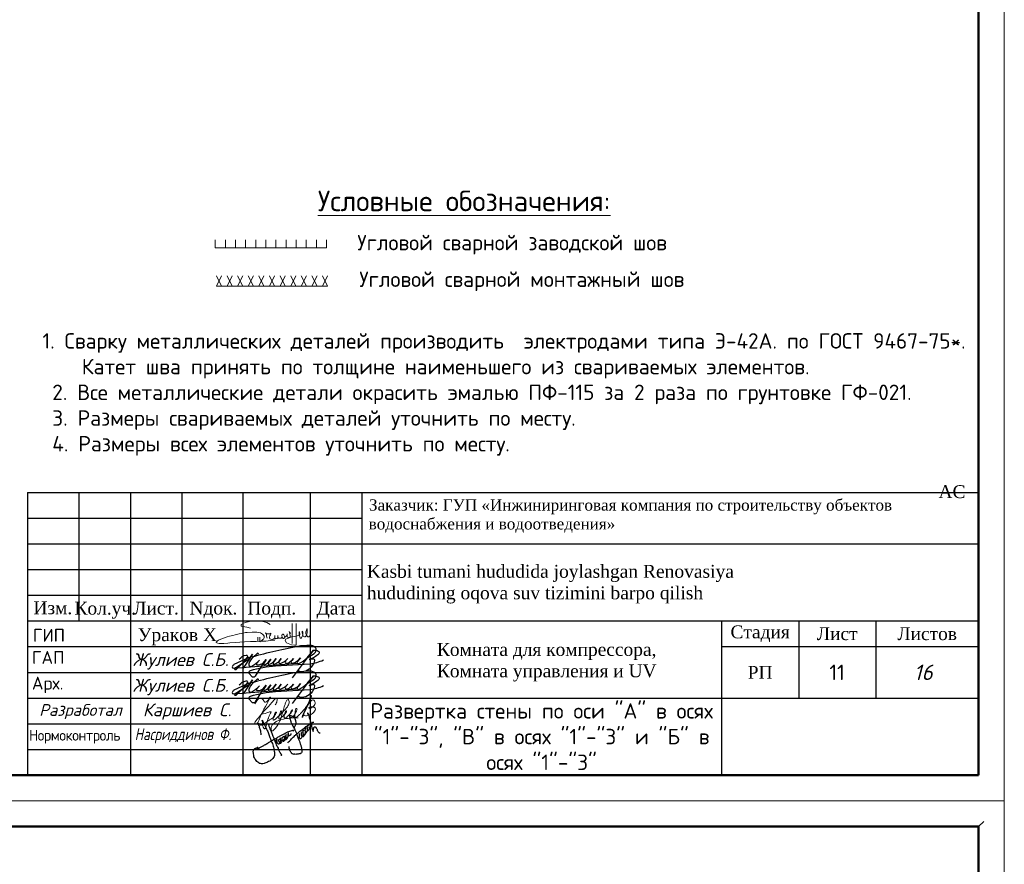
# Model space of a CAD drawing. Header units: millimetres. Extents: x 2842173 to 10151342, y -218675 to 375325.
# Tile 22 of 107: x 2951332 to 2970485, y -71410 to -54977. Entities that reach past the tile are written whole.
import ezdxf
from ezdxf.enums import TextEntityAlignment as Align

# ---------------------------------------------------------------- set-up
doc = ezdxf.new("R2010")
doc.units = ezdxf.units.MM
for name, color, linetype in [('BC-Form$1$SHEET-TEXT', 7, 'Continuous'), ('GP', 7, 'Continuous'), ('SHTAMP', 7, 'Continuous'), ('АСО-Текст', 155, 'Continuous')]:
    doc.layers.add(name, color=color, linetype=linetype)
doc.layers.add('CS_UNPLOTTED', color=171, linetype='Continuous', plot=False)
doc.layers.add('Графа', color=7, linetype='Continuous', lineweight=30)
doc.layers.add('НАДПИСИ', color=7, linetype='Continuous', lineweight=13)
doc.layers.add('ПОДПИСИ', color=7, linetype='Continuous', lineweight=25, true_color=0xffffff)
doc.styles.add('ISO', font='times.ttf')
doc.styles.add('ISOCPEUR', font='isocpeur.ttf')
doc.styles.add('PDF ISOCPEUR Italic', font='isocpeui.ttf')
doc.styles.add('style2', font='times.ttf', dxfattribs={"height": 350})
doc.styles.add('ГОСТ 250', font='isocpeui.ttf', dxfattribs={"height": 250})
doc.styles.add('ГОСТ 300', font='isocpeui.ttf', dxfattribs={"height": 300})
doc.styles.add('ГОСТ 350', font='isocpeui.ttf', dxfattribs={"height": 350})
doc.styles.add('ГОСТ300', font='isocpeur.ttf')

# ---------------------------------------------------------------- blocks, each defined once
blk = doc.blocks.new('*U20')
at = {"lineweight": 9}
for p, q in [((-20, 292), (400, 292)), ((400, 292), (400, -5)), ((400, -5), (-20, -5))]:
    blk.add_line(p, q, dxfattribs=at)
at = {"lineweight": 50}
for p, q in [((0, 287), (395, 287)), ((395, 287), (395, 0)), ((395, 0), (0, 0))]:
    blk.add_line(p, q, dxfattribs=at)
at = {"layer": 'CS_UNPLOTTED'}
blk.add_line((396, 288), (395, 287), dxfattribs=at)
blk = doc.blocks.new('*U254')
at = {"color": 0, "linetype": 'ByBlock', "lineweight": -2}
for p, q in [((-2063.437470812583, 2.52698209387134e-13), (-2163.437470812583, 100.0000000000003)), ((-2163.437470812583, 2.649446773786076e-13), (-2063.437470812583, 100.0000000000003)), ((-1857.093723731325, 2.274283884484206e-13), (-1957.093723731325, 100.0000000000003)), ((-1957.093723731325, 2.396748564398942e-13), (-1857.093723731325, 100.0000000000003)), ((-1650.749976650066, 2.021585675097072e-13), (-1750.749976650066, 100.0000000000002)), ((-1750.749976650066, 2.144050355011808e-13), (-1650.749976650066, 100.0000000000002)), ((-1444.406229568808, 1.768887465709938e-13), (-1544.406229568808, 100.0000000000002)), ((-1544.406229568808, 1.891352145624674e-13), (-1444.406229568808, 100.0000000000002)), ((-1238.06248248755, 1.516189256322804e-13), (-1338.06248248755, 100.0000000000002)), ((-1338.06248248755, 1.63865393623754e-13), (-1238.06248248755, 100.0000000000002)), ((-1031.718735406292, 1.26349104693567e-13), (-1131.718735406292, 100.0000000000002)), ((-1131.718735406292, 1.385955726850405e-13), (-1031.718735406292, 100.0000000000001)), ((-825.3749883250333, 1.010792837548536e-13), (-925.3749883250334, 100.0000000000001)), ((-925.3749883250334, 1.133257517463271e-13), (-825.3749883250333, 100.0000000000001)), ((-619.031241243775, 7.580946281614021e-14), (-719.0312412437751, 100.0000000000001)), ((-719.0312412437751, 8.805593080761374e-14), (-619.031241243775, 100.0000000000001)), ((-412.6874941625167, 5.05396418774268e-14), (-512.6874941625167, 100.0000000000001)), ((-512.6874941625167, 6.278610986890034e-14), (-412.6874941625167, 100.0000000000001)), ((-206.3437470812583, 2.52698209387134e-14), (-306.3437470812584, 100)), ((-306.3437470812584, 3.751628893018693e-14), (-206.3437470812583, 100)), ((0, 0), (-100, 100)), ((-100, 1.224646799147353e-14), (6.123233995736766e-15, 100))]:
    blk.add_line(p, q, dxfattribs=at)
blk = doc.blocks.new('*U255')
at = {"color": 0, "linetype": 'ByBlock', "lineweight": -2}
for p, q in [((-2163.437470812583, 2.649446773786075e-13), (-2163.437470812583, 80.00000000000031)), ((-1966.761337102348, 2.408587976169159e-13), (-1966.761337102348, 80.00000000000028)), ((-1770.085203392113, 2.167729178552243e-13), (-1770.085203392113, 80.00000000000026)), ((-1573.409069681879, 1.926870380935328e-13), (-1573.409069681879, 80.00000000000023)), ((-1376.732935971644, 1.686011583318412e-13), (-1376.732935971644, 80.0000000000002)), ((-1180.056802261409, 1.445152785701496e-13), (-1180.056802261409, 80.00000000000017)), ((-983.3806685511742, 1.20429398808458e-13), (-983.3806685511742, 80.00000000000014)), ((-786.7045348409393, 9.634351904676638e-14), (-786.7045348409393, 80.00000000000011)), ((-590.0284011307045, 7.225763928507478e-14), (-590.0284011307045, 80.00000000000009)), ((-393.3522674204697, 4.817175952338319e-14), (-393.3522674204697, 80.00000000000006)), ((-196.6761337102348, 2.408587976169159e-14), (-196.6761337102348, 80.00000000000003)), ((0, 0), (4.898587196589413e-15, 80))]:
    blk.add_line(p, q, dxfattribs=at)
blk = doc.blocks.new('подпис')
at = {"layer": 'ПОДПИСИ', "color": 5, "lineweight": 25}
for points in [[(11455381.02076253, 532518.8265893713), (11455520.01904331, 532605.2702562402, 0.1790300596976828), (11455562.38426757, 532677.7809668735, 0.2639526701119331), (11455545.66076253, 532730.5065893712, 0.1902036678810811), (11455439.45901756, 532772.4229382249, 0.04243607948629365), (11455181.10076253, 532752.0665893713, 0.01389890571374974), (11454173.66076253, 532516.8665893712), (11454115.122983, 532492.9723789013), (11453881.62076253, 532379.6665893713, 0.2217818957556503), (11453846.71110048, 532334.3072421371, 0.2704920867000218), (11453871.59758817, 532304.8980453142), (11455179.16571194, 532409.5663401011)], [(11454538.22076253, 532483.5465893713), (11454488.44919385, 532397.7542070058, 0.6452880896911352), (11454509.57958188, 532375.5303088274, 0.1289702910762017), (11454636.22076253, 532493.3465893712), (11454593.66471792, 532430.2462473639), (11454582.42349859, 532413.578232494, 0.6938576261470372), (11454605.04768595, 532386.9903729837, 0.1002803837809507), (11454700.90076253, 532446.3065893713), (11454745.98076253, 532507.0665893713), (11454700.90076253, 532446.3065893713), (11454684.07896387, 532423.6337303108, 0.6318076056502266), (11454708.26387874, 532389.2855289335, 0.1426768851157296), (11454804.78076253, 532452.1865893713), (11454847.90076253, 532505.1065893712), (11454804.78076253, 532452.1865893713, 0.2019410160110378), (11454796.94076253, 532428.6665893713, 0.5360950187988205), (11454830.26112056, 532405.1456650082, 0.09716650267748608), (11454943.94076253, 532461.9865893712), (11454981.18076253, 532503.1465893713), (11454943.94076253, 532461.9865893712, 0.1970871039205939), (11454931.50490046, 532430.8969341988, 0.4881573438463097), (11454969.61588562, 532408.5758270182, 0.09308930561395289), (11455063.50076253, 532465.9065893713), (11455098.78076253, 532503.1465893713), (11455063.50076253, 532465.9065893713, 0.2268041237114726), (11455047.82076253, 532430.6265893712, 0.3554158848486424), (11455072.65359272, 532410.4224256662, 0.1279368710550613), (11455200.70076253, 532467.8665893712), (11455245.78076253, 532516.8665893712), (11455200.70076253, 532467.8665893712, 0.1962325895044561), (11455176.61503475, 532419.8081579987, 0.5294087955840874), (11455206.4873876, 532399.5025652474, 0.06123247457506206), (11455381.02076253, 532518.8265893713), (11455512.34076253, 532675.6265893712), (11455381.02076253, 532518.8265893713), (11455075.26076253, 532109.1865893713)], [(11455512.34076253, 532675.6265893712, -0.1430989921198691), (11455604.46076253, 532656.0265893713, -0.4709364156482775), (11455617.20360619, 532603.8353161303, -0.1267238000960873), (11455422.18076253, 532481.5865893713), (11455496.66076253, 532497.2665893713, -0.5178320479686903), (11455533.44071973, 532462.0553827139, -0.1764750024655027), (11455420.31685878, 532289.3910754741, -0.1730786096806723), (11455270.70117688, 532232.9431715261, -0.1633059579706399), (11455188.27827521, 532260.6010775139)], [(11453991.38076253, 532491.3865893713, -0.1634131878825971), (11454128.58076253, 532575.6665893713, -0.667805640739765), (11454157.77631411, 532540.4816576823, -0.07943418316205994), (11453916.90076253, 532275.7865893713, -0.8665421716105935), (11453897.75835008, 532296.8279901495), (11453922.78076253, 532318.9065893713), (11454157.98076253, 532477.6665893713), (11454199.402983, 532506.6923789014), (11454263.82076253, 532591.3465893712), (11454071.74076253, 532309.1065893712)], [(11454383.13191177, 532593.1715958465, 0.6195339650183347), (11454359.7346624, 532609.2129194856), (11454272.62677659, 532534.0152307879, 0.1142519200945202), (11454185.42076253, 532395.3465893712, 0.2155377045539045), (11454192.20979691, 532352.8259456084, 0.2402728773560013), (11454244.70532085, 532349.124356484, 0.088579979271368), (11454402.98076253, 532469.8265893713), (11454351.11930181, 532410.1073315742), (11454341.92672384, 532399.5219387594, 0.5390945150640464), (11454362.38253118, 532374.4334744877, 0.1119156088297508), (11454481.38076253, 532411.0265893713), (11454538.22076253, 532483.5465893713), (11454481.38076253, 532411.0265893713), (11454316.88571881, 532145.5914051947, -0.3584232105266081), (11454263.82076253, 532124.8665893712), (11454185.42076253, 532207.1865893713, -0.4021260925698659), (11454220.70076253, 532260.1065893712, -0.05884634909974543), (11454732.26076253, 532356.1465893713), (11455437.86076253, 532399.2665893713, 0.09127989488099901), (11455712.26076253, 532475.7065893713)]]:
    blk.add_lwpolyline(points, format="xyb", dxfattribs=at)
blk.add_lwpolyline([(11454115.122983, 532492.9723789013), (11454173.66076253, 532516.8665893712)], dxfattribs=at)
blk = doc.blocks.new('A$C6E532752')
at = {"color": 5, "lineweight": 25}
for points in [[(2742.715320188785, 2429.273912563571), (2708.79121605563, 2488.231917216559), (2682.243141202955, 2516.236865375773), (2685.192927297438, 2488.231917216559), (2725.016603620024, 2429.273912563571), (2736.815747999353, 2401.270351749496), (2758.937579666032, 2329.046553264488), (2784.012325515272, 2236.190158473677), (2801.711042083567, 2186.076478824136), (2816.459972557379, 2124.170365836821), (2835.632018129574, 2047.526485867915), (2868.082793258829, 1947.2991265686), (2878.40548054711, 1889.815869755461), (2884.305052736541, 1839.70219010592), (2893.154411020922, 1773.375995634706), (2934.451416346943, 1684.939682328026), (2949.200346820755, 1649.565157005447), (2956.576376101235, 1618.613487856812), (2962.475948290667, 1587.660431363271), (2966.899063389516, 1625.983065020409), (2966.899063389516, 1656.934734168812), (2971.325306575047, 1687.887790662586), (2987.547566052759, 1767.479778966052), (3018.521884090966, 1820.54156694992), (3030.321028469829, 1830.859252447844), (3087.843421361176, 1813.171989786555), (3105.542137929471, 1777.797464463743), (3118.814611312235, 1748.319155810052), (3152.73871544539, 1695.25736782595), (3166.011188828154, 1642.195579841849), (3207.308194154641, 1584.712323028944), (3241.232298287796, 1543.442968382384), (3278.103060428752, 1531.651922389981), (3307.604049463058, 1534.59864337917)], [(384.9447256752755, 1433.355747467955), (380.4371522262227, 1569.275334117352), (320.9159117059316, 1748.782529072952), (257.8943417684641, 1943.563006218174), (210.2629601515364, 2040.162458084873), (245.4476833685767, 2007.407240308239), (286.797866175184, 1974.50357660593), (353.4136081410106, 1930.885446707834), (398.5925695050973, 1917.876311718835), (436.1139737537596, 1916.346070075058), (474.3986312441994, 1940.834098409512), (484.3553323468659, 1982.15478482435), (467.2665927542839, 2067.42378927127), (447.6659992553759, 2120.062437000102), (426.8423237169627, 2156.786849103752), (466.0403826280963, 2093.131293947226), (506.4646516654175, 2007.440536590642), (555.4630073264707, 1921.751166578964), (602.0120708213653, 1822.594837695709), (711.4200437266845, 1592.3399463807), (748.6536639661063, 1490.507428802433), (825.079086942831, 1290.758868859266), (868.1903827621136, 1186.968807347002), (942.7295692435, 996.3323300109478), (981.9213719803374, 874.9174363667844), (1013.277316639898, 753.5011553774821), (1032.871653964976, 630.1273304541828), (1048.549626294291, 522.4207937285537), (1042.653182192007, 416.0044879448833), (1007.380872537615, 308.2965638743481), (928.9972670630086, 226.0478097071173), (815.3382238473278, 135.966105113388), (703.6404912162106, 81.13267743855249), (535.1148010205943, 12.59228019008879), (401.8614204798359, 0.8414672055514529), (313.6806463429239, 18.46629933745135), (227.4580547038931, 71.34079573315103), (137.3159699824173, 159.4649563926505), (35.41540601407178, 347.4640906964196), (11.90157560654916, 492.3792229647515), (7.982082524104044, 660.7932065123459), (74.6072087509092, 750.8762984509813), (213.738264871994, 813.5426765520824), (217.1603921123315, 816.5337925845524), (215.9310538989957, 774.7538949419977), (182.72953787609, 707.170765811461), (202.4052054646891, 721.9154695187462), (286.0189724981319, 778.440070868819), (362.2535821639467, 822.6769566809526), (423.7330051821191, 853.3969391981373), (562.67950416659, 928.3538075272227), (731.611845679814, 1029.086160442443), (844.8955184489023, 1104.559121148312), (993.6704669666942, 1191.516524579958), (1118.065104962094, 1256.632954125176), (1274.050294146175, 1345.427202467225), (1396.471109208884, 1406.596635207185), (1522.839570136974, 1481.578475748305), (1750.173297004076, 1594.364082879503), (1859.184002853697, 1631.997206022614), (1961.954175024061, 1660.028513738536), (1990.666886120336, 1660.028513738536), (2000.420261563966, 1660.124240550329), (1991.020359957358, 1645.251901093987), (1976.91894350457, 1626.464473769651), (1958.119140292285, 1607.675659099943)], [(794.7804357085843, 1929.900431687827), (766.0395718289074, 1944.260840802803), (746.8800386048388, 1957.823526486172), (731.7119444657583, 1968.993041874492), (756.4613692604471, 1918.732303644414), (777.2162268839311, 1862.088390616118), (824.318961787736, 1731.250649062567), (861.039575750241, 1649.877309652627), (906.7722085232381, 1551.504830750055), (928.4811326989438, 1464.719458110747), (970.625849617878, 1361.34282543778), (998.7223275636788, 1298.80685777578), (1019.154992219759, 1250.309435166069), (1060.086011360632, 1147.851224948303), (1085.626842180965, 1069.99896739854), (1109.891413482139, 993.4244546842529), (1161.07317390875, 879.343067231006), (1222.374295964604, 765.7569619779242), (1251.747033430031, 693.0101343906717), (1282.396030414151, 624.0937666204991), (1324.575156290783, 550.9806799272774), (1376.936205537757, 469.3007372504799), (1387.149409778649, 436.922877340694), (1385.547829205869, 415.3011039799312), (1368.718720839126, 405.6909644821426), (1364.711641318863, 408.8943443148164)], [(1706.752320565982, 1035.527603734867), (1747.010800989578, 1085.469252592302), (1819.194537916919, 1143.732197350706), (1891.378274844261, 1238.063339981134), (1978.830204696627, 1312.974425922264), (2059.344037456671, 1390.658814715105), (2164.841901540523, 1487.764647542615), (2228.695542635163, 1541.866944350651), (2392.679250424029, 1676.708563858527), (2462.088374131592, 1723.874135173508), (2559.259270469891, 1807.107904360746), (2641.158845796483, 1859.822856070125), (2721.67267855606, 1912.537807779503), (2859.249075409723, 2009.382819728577), (2948.427709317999, 2051.158555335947), (2988.836337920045, 2062.297549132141), (2996.09037180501, 2054.603333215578)], [(2046.206071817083, 1804.097365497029), (2069.547857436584, 1871.953801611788), (2101.376143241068, 1944.051351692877), (2114.107457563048, 2003.425559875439), (2114.107457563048, 2056.438790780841), (2099.25530021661, 2124.295226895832), (2073.789543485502, 2221.839460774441), (2014.377786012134, 2300.299375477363), (1903.424538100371, 2359.967700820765), (1855.492860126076, 2375.934655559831), (1800.904612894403, 2377.265119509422), (1790.253476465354, 2367.951871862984), (1791.582913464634, 2336.01796238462), (1799.57204780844, 2288.117098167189), (1807.561182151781, 2236.22345475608), (1818.21231858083, 2190.984905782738), (1846.174288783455, 2131.108478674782), (1864.814559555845, 2060.586952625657), (1890.11139958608, 2014.017939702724), (1957.493522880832, 1857.665534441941), (2008.612721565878, 1770.394591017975), (2053.344366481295, 1685.251834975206), (2112.981346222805, 1540.50873349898), (2153.45253656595, 1434.079941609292), (2221.707396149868, 1250.395450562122), (2279.217276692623, 1118.424248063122), (2326.076020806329, 992.838995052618), (2364.495186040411, 847.3897349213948), (2392.18501266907, 704.7762081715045), (2398.575694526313, 623.8898268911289), (2394.315239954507, 570.6754309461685), (2362.364958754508, 528.1047465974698), (2328.284450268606, 504.6905233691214), (2294.207069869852, 489.7904370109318), (2253.735879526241, 483.4044875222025), (2187.708217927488, 477.0185380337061), (2145.106800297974, 466.3762137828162), (2062.037320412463, 466.3762137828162), (2017.308803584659, 466.3762137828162), (1987.488749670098, 466.3762137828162), (1944.890460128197, 487.6608622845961), (1912.940178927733, 508.9468981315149), (1883.120125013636, 532.3611213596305), (1855.430298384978, 574.933193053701), (1823.480017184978, 638.7899132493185), (1801.789861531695, 681.5048814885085), (1783.011954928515, 738.8327556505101), (1780.881727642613, 757.9906041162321), (1778.751500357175, 800.5612884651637), (1777.106126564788, 847.8877918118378)], [(1431.63023398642, 1173.11633534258), (1448.009471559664, 1156.830122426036), (1470.143815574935, 1132.251916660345), (1479.981649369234, 1124.879564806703), (1492.278159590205, 1119.144280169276), (1505.394228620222, 1118.325746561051), (1513.592944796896, 1124.879564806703), (1520.972102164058, 1130.613462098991), (1537.366406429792, 1144.54101954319), (1550.482475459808, 1156.010201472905), (1574.25593709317, 1180.58701989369), (1593.931604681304, 1206.803680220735), (1602.949879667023, 1225.645214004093), (1607.04767371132, 1238.752850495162), (1609.506350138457, 1252.680407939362), (1617.705066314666, 1282.172590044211), (1622.622419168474, 1317.400056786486), (1625.903782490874, 1344.435250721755), (1633.279811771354, 1391.131899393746), (1630.821135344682, 1422.262536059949), (1630.821135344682, 1442.7439117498), (1617.705066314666, 1418.985626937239), (1610.325908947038, 1398.504251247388), (1600.491203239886, 1381.301172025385), (1602.949879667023, 1340.338420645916), (1617.705066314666, 1316.581523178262), (1634.922057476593, 1296.918681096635), (1651.316361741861, 1291.184783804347), (1665.251989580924, 1290.364862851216), (1717.735034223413, 1369.107795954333), (1718.554593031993, 1380.576977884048), (1720.193710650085, 1402.696808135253), (1731.67066206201, 1431.370456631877), (1740.688937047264, 1451.031911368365), (1743.970300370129, 1470.693366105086), (1744.789859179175, 1490.354820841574), (1738.230260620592, 1507.559287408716), (1729.211985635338, 1509.197741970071), (1727.572868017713, 1503.462457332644), (1719.374151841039, 1486.259378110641), (1712.817681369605, 1470.693366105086), (1704.618965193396, 1444.478093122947), (1704.618965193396, 1428.093547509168), (1716.095916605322, 1412.527535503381), (1732.493348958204, 1404.335262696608), (1746.428976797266, 1399.419899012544), (1762.823281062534, 1396.142989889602), (1784.95762507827, 1398.599978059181), (1798.893252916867, 1408.430705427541), (1821.847155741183, 1416.622978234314), (1834.9632247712, 1425.635171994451), (1857.09756878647, 1434.647365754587), (1868.574520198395, 1444.478093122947), (1877.592795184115, 1455.127354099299), (1880.871030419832, 1470.693366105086), (1880.871030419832, 1480.524093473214), (1877.592795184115, 1493.631729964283), (1875.134118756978, 1503.462457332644)], [(2278.707398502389, 1501.604802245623), (2264.61536631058, 1460.76136254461), (2268.841411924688, 1419.916535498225), (2261.796959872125, 1363.580613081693), (2264.61536631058, 1307.243303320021), (2278.707398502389, 1264.990320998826), (2318.16821672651, 1252.315536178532), (2344.947770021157, 1253.723691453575), (2408.366607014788, 1314.285467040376), (2443.601379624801, 1367.805078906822), (2453.467366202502, 1397.381889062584), (2474.606978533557, 1467.802138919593), (2471.788572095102, 1514.280974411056), (2466.151759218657, 1559.350267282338), (2460.514946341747, 1587.517534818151), (2460.514946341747, 1626.95420658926), (2468.970165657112, 1643.854844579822), (2485.880604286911, 1657.939172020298), (2454.349486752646, 1623.496942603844), (2449.926371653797, 1577.542523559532), (2446.388505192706, 1520.098112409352), (2450.81162029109, 1481.213603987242), (2482.646162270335, 1457.352655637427), (2515.365952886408, 1453.817700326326), (2550.556932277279, 1457.118194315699), (2569.422425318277, 1493.16280732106), (2573.864308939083, 1512.016827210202), (2589.401517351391, 1561.370241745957), (2589.723710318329, 1562.176289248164)], [(2396.720738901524, 1571.303632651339), (2369.888008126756, 1531.973786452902), (2367.204109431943, 1503.370892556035), (2362.730944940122, 1468.511072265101), (2364.520210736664, 1422.924299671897), (2379.725841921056, 1396.109693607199), (2400.299270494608, 1370.187150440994), (2431.398803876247, 1345.60395172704), (2460.224034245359, 1344.265994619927), (2479.902829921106, 1343.372544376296), (2493.31919530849, 1364.823674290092), (2508.524826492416, 1391.639667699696), (2559.509517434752, 1447.058555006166), (2580.145507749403, 1567.162407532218), (2580.145507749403, 1600.253362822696), (2569.27227713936, 1620.793007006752), (2560.820185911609, 1642.187255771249), (2559.131018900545, 1670.899749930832), (2569.27227713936, 1697.923845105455), (2582.228813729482, 1730.014524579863), (2598.013141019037, 1762.173183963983), (2617.729473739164, 1772.306352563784)], [(2574.439897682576, 1490.590253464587), (2602.630197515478, 1514.841461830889), (2618.361347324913, 1528.061473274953), (2634.092497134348, 1554.502883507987), (2640.886702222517, 1569.151860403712), (2659.855822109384, 1603.655766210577), (2699.898064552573, 1635.589042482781), (2712.479230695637, 1645.877593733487), (2727.922596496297, 1665.883110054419), (2741.651770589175, 1684.746841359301), (2773.010843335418, 1745.149072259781), (2779.326451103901, 1787.033020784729), (2781.62246700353, 1808.263562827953), (2782.194906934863, 1823.180297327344), (2775.306859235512, 1789.902050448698), (2777.60287513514, 1775.558289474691), (2793.678114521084, 1754.902108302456), (2801.141730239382, 1748.591075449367), (2814.92408181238, 1745.722045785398), (2841.906960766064, 1748.591075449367)], [(2581.894117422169, 1587.58870016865), (2613.544093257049, 1576.288363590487), (2640.120320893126, 1580.243684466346), (2650.302244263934, 1592.112421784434), (2661.610278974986, 1605.675107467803), (2679.143206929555, 1630.540493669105), (2687.057267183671, 1672.92666111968), (2683.10023705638, 1709.094747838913), (2674.61686495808, 1730.56946261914), (2671.78907425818, 1756.000885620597), (2669.530595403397, 1791.691725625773), (2677.447783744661, 1808.080433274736), (2687.626579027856, 1818.252447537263), (2704.027139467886, 1819.947783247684), (2712.510511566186, 1817.687798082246)], [(1178.186938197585, 1041.131090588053), (1183.880056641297, 1072.840250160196), (1175.743902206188, 1086.660982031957), (1165.981142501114, 1109.427315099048), (1170.864086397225, 1133.81822927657), (1174.930599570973, 1159.0235150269), (1176.560332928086, 1187.47935034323), (1170.050783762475, 1192.358643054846), (1154.591777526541, 1193.984611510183), (1138.319468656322, 1180.975476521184), (1125.303498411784, 1161.462467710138), (1119.607251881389, 1141.949458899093), (1126.930103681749, 1111.866267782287), (1137.506166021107, 1084.222029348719), (1154.591777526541, 1051.699885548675), (1189.576303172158, 1015.112820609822), (1234.323588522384, 985.0296294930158), (1242.459742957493, 980.1517241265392), (1267.681508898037, 978.5257556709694), (1299.409695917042, 1006.982978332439), (1323.004856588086, 1037.877766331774), (1339.27716545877, 1067.147973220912), (1359.747367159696, 1125.825734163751), (1356.481644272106, 1168.264620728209), (1352.39636257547, 1190.2998229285), (1349.130639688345, 1210.703507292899), (1349.130639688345, 1234.37161467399), (1349.130639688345, 1252.326634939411), (1349.130639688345, 1274.363224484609), (1336.0646200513, 1239.268942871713), (1332.795769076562, 1222.945440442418), (1331.162907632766, 1213.967930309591), (1302.581576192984, 1209.071989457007), (1299.312725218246, 1204.17466125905), (1291.964848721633, 1181.322312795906), (1255.212953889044, 1175.609225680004), (1246.229087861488, 1151.125359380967), (1261.747527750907, 1109.502231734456), (1274.813547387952, 1085.018365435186), (1289.512428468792, 1051.556989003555), (1310.745883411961, 1034.41772765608), (1336.0646200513, 1025.440217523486), (1363.013090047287, 1023.807312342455), (1376.082237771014, 1036.866391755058), (1388.331826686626, 1049.924083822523), (1399.764984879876, 1067.879104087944), (1415.280296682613, 1090.731452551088), (1431.61516729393, 1156.02268757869), (1431.61516729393, 1173.977707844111), (1429.982305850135, 1222.129681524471), (1430.798736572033, 1266.201473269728), (1434.064459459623, 1281.707829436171), (1437.333310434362, 1297.214185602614), (1451.290834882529, 1311.666159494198), (1473.4251788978, 1314.123147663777), (1479.162090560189, 1328.869238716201), (1484.082571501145, 1345.25378432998), (1525.889455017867, 1340.338420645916), (1526.709013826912, 1343.615329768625), (1545.565122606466, 1371.470444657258), (1545.565122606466, 1380.481251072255), (1542.286887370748, 1322.31542047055), (1532.449053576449, 1233.837486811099), (1507.856033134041, 1193.694656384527), (1490.639041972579, 1173.214668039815), (1470.143815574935, 1154.371746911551), (1447.189912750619, 1141.264110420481), (1418.499098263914, 1133.8903712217), (1395.545195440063, 1131.433383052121), (1372.591292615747, 1136.348746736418), (1360.294782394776, 1149.456383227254)], [(1530.306610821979, 1229.293488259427), (1542.302527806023, 1211.813383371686), (1557.057714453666, 1204.441031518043), (1585.428251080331, 1194.20264315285), (1591.067052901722, 1202.197102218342), (1608.705559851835, 1199.525667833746), (1619.362952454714, 1205.259565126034), (1644.775531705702, 1223.283952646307), (1669.368552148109, 1249.499225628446), (1675.928150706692, 1260.148486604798), (1684.943297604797, 1281.449783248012), (1698.13667327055, 1313.373595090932), (1704.257351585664, 1323.816470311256), (1703.799406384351, 1324.04960184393)]]:
    blk.add_spline(points, degree=3, dxfattribs=at)
blk = doc.blocks.new('A$C194E077B')
at = {"color": 5, "lineweight": 20}
for points in [[(-162.2544096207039, 199.7434229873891), (-240.4484645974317, 220.6954568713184), (-363.7708476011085, 241.0990534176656), (-363.7708476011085, 276.1616470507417), (-310.3631611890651, 306.9965891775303), (-248.3861532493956, 323.603278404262), (-145.3415479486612, 351.2139971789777), (-37.20661012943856, 351.2139971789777), (76.14627316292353, 351.2139971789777), (194.5864970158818, 319.4780348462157), (265.6846752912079, 278.4294824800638)], [(835.2751156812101, 300.1175734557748), (835.2751156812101, -170.9497752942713), (798.7631466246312, -176.9175655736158), (728.5535804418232, -165.4817502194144), (620.1258657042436, -121.4862891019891), (592.9732395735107, -75.04949680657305), (601.8662064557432, -42.03351798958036), (665.1668836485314, -20.08791127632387), (729.7600514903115, 6.524556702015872), (797.6828921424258, 16.8188391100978), (885.2531333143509, 35.54044824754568), (885.2531333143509, 35.54044824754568), (904.7859178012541, 45.17574729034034)], [(747.6666440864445, 298.6816550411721), (746.2527769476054, -137.625113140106)], [(42.05177246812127, -99.20019937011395), (83.06963820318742, -75.51852354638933), (95.62863474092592, -68.2675835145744), (110.4253241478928, -53.47089410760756), (122.3907353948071, -41.50548286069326), (130.8750715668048, -26.81018154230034), (136.7864069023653, -4.748777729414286), (136.7864069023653, 21.53364607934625), (124.8524340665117, 42.20389336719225), (109.6659834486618, 57.39034398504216), (99.92591582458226, 67.1304116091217), (80.30695065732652, 78.45742642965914), (58.30450778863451, 91.16054274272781), (13.0961304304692, 103.2740909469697), (-18.90538802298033, 111.8488719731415), (-86.595019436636, 111.8488719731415), (-126.6805462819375, 111.8488719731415), (-230.8532248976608, 105.0649502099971), (-248.8390005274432, 100.2456761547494), (-271.038254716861, 100.2456761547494), (-316.8142624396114, 87.98003185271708), (-347.8845914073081, 79.65476229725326), (-409.2683891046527, 69.94344542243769), (-436.2532585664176, 65.67426319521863), (-496.8529337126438, 49.43662917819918), (-542.8993285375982, 37.09853487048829), (-616.9775303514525, 24.26447264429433), (-665.3555747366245, 4.769887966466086), (-728.1785342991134, -12.06347331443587), (-786.7814659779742, -36.63670061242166), (-841.0117928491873, -57.69081082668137), (-858.5049702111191, -64.48227430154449), (-880.3153924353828, -77.07452744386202), (-894.0726033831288, -90.83173839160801), (-904.4079418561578, -101.167076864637), (-904.4079418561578, -112.2755301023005), (-893.9757900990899, -122.7076818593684), (-871.1194254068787, -130.2353718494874), (-840.4398756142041, -134.081221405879), (-808.3811494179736, -134.2097729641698), (-760.2624158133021, -134.2097729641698), (-736.7498630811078, -134.2097729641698), (-653.585880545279, -127.3688624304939), (-611.7686853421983, -123.9290597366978), (-490.563826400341, -116.1595425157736), (-388.5334769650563, -108.7773857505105), (-287.3057848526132, -101.6620965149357), (-158.1883137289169, -96.81179389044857), (-38.8776144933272, -96.81179389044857), (84.74035741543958, -89.47234771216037), (174.1118179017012, -89.47234771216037), (221.6060949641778, -81.85631366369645), (269.1003720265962, -75.20553888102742), (318.1073958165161, -67.04295659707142), (369.2320238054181, -63.11284620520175), (369.2320238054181, -63.11284620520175)], [(0, 0), (0, -92.172981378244)], [(41.15087875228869, 2.42133409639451), (41.23947148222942, -97.7932527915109)], [(203.088096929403, -24.0591691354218), (196.4213109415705, 0.8216148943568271), (190.8937137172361, 21.45088857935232), (184.7601887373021, 44.34151543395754), (184.7601887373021, 65.27444187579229), (175.5787288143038, 81.17719695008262), (168.5294168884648, 93.38696336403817), (188.5064732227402, 73.40990702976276), (200.4919787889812, 70.19840049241), (219.7813791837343, 70.19840049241), (241.5791639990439, 70.19840049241), (258.7997285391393, 74.8126368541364), (272.1971487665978, 78.4024647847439), (279.1524812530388, 90.44945403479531), (279.1524812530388, 70.04889638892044), (274.1359315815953, 51.32687813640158), (262.4684565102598, 26.24771665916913), (251.8804355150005, -0.2958822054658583), (251.8804355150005, -16.47008694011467), (261.2771289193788, -32.74563733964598), (282.259291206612, -44.85969438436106), (302.7043217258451, -50.33792380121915), (328.7434857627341, -43.36075082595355), (346.7897109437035, -32.94175785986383), (360.7508457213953, -18.98062308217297), (368.155257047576, -6.155806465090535), (370.6627580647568, 33.08915586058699), (368.155257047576, -6.155806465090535), (372.2777313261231, -21.54108992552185), (382.0610925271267, -27.18951614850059), (392.163115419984, -33.02192178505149), (406.2885427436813, -29.23702494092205), (418.3444147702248, -26.00666376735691), (432.7706854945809, -11.58039304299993), (437.5745841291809, -3.259796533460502), (437.5745841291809, 38.88784123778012), (437.5745841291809, -3.259796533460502), (452.5390460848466, -18.2242584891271), (463.8060653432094, -24.72927509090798), (477.4434255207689, -24.72927509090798), (504.2163590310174, -20.03774645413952), (520.7946595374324, -3.459445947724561), (527.8734682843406, 8.801410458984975), (524.1269463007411, 22.78362085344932), (521.7185289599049, 40.9794443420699), (521.7185289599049, 47.73200879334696), (525.9580116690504, 54.5381206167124), (534.7997369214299, 63.37984586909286), (549.1751194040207, 63.37984586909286), (568.560710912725, 48.85369395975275), (579.0630990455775, 24.73178537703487), (585.3898042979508, 1.120199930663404), (580.3427368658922, -17.71571215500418), (565.4721935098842, -26.30122436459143), (548.660719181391, -26.30122436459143), (530.5041369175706, -8.144642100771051), (527.8734682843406, 8.801410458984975)], [(592.8985166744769, 1.864389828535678), (614.8021364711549, 19.86218934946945), (620.7994601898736, 30.24985873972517), (635.0700924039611, 44.52049095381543), (637.1924162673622, 69.8023532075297), (635.0700924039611, 44.52049095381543), (635.0700924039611, 19.37587776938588), (645.8683202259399, 0.672798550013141), (664.0536994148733, -9.826535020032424), (679.5393743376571, -9.826535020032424), (701.1637827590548, 0.2518442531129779), (704.6022413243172, 13.08434631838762), (704.6022413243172, 34.95036695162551), (698.5661520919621, 65.94750181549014), (686.3942246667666, 94.19598949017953), (679.7147308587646, 121.9397105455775)], [(681.6744153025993, 122.8952947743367), (690.7926054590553, 107.1021261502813), (705.0528414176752, 87.22385435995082), (717.383672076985, 87.22385435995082)], [(898.0572597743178, 116.2493360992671), (898.0572597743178, 60.11319226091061), (905.7786058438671, 31.29673642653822), (917.1929428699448, -11.30214928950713)], [(909.9510945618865, 54.70704719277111), (903.4646544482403, 116.2431989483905)], [(951.5736010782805, -13.16716199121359), (967.4217099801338, 14.28256783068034), (977.8299313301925, 53.12657872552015), (977.8299313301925, 112.2285032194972), (972.6938103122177, 131.3967678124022)], [(962.3765172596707, 113.5266920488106), (966.7742989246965, 97.11394743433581), (977.8299313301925, 53.12657872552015), (986.705751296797, 20.00156765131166), (1013.03803035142, 4.798619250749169), (1031.839896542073, 9.836564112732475), (1060.60747799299, 38.6041455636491), (1075.853176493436, 95.50186696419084), (1075.853176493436, 122.5859678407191), (1073.676376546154, 180.1113364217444)], [(1063.925040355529, 182.080066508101), (1055.681247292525, 151.3138119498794), (1045.44982268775, 113.1296154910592), (1045.44982268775, 80.16596012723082), (1054.694882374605, 45.66292765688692), (1069.736477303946, 19.61012101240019), (1087.975179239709, 9.080001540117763), (1109.252766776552, 9.080001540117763), (1131.614045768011, 31.44128053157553), (1138.474853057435, 57.04616191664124), (1138.474853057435, 93.35557849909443)]]:
    blk.add_lwpolyline(points, dxfattribs=at)
for centre, radius, start, end in [((680.8262248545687, 122.1475150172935), 1.130752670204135, 41.39997294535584, 190.5897412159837), ((900.7601133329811, 115.5028211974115), 2.804050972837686, 15.30983531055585, 164.5601084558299), ((899.2257711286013, 54.35408662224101), 10.73112966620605, 301.2070641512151, 10.14962501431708), ((978.7416052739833, 116.0060813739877), 16.55184210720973, 111.9119975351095, 188.6150681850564), ((1068.241640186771, 178.3265749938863), 5.720291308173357, 18.18012315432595, 138.9914690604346), ((934.8374322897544, -3.86241744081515), 19.14882808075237, 202.8625354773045, 330.9274189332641)]:
    blk.add_arc(centre, radius, start, end, dxfattribs=at)
blk = doc.blocks.new('ПЛДПИС')
at = {"color": 0, "linetype": 'ByBlock', "lineweight": 9}
for points in [[(1768166.622939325, 34601.31946445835), (1768273.62699845, 34709.74903991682), (1768312.465476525, 34692.99817348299), (1768357.246930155, 34634.29305133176), (1768439.246050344, 34683.11757885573), (1768465.416492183, 34729.61629575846), (1768458.364654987, 34729.66768884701), (1768451.992512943, 34715.79374189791), (1768444.483188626, 34692.82212481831), (1768247.755159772, 34290.51834176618), (1768238.529169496, 34262.47630444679), (1768224.403710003, 34235.83281521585), (1768215.062258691, 34223.76418718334), (1768174.938859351, 34212.81532431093), (1768275.898370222, 34380.0365296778), (1768300.106936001, 34411.55562595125), (1768455.696627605, 34579.24271677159), (1768495.193346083, 34626.84841690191), (1768529.199184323, 34664.38879577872), (1768566.591960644, 34702.48480578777), (1768591.767899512, 34709.36195154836), (1768597.872084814, 34695.26931060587), (1768595.82428532, 34655.09085011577), (1768563.116134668, 34579.2007539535)], [(1768291.063409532, 34399.50027035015), (1768434.172300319, 34436.96983485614), (1768461.991874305, 34447.1697227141), (1768479.223889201, 34445.56232186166), (1768464.05928039, 34405.14767185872), (1768449.816181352, 34379.42925822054), (1768442.692453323, 34361.74784884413), (1768432.383743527, 34337.08900760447), (1768424.475751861, 34313.52254286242), (1768403.074068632, 34251.29972782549), (1768390.138075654, 34195.46387086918), (1768376.877484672, 34148.31453933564), (1768362.529817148, 34113.01842225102), (1768319.857161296, 34171.47751365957), (1768389.752479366, 34246.48080567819), (1768422.493307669, 34268.90787471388), (1768476.568285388, 34304.20399179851), (1768516.753082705, 34328.4035756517), (1768535.154957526, 34344.95543055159), (1768555.027326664, 34375.48292510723), (1768567.540688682, 34396.0806188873), (1768581.524545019, 34423.66667923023), (1768583.857729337, 34440.03483117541), (1768567.28362449, 34434.74243653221), (1768560.223073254, 34422.36326302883), (1768555.036040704, 34410.69593847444), (1768547.685747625, 34390.67340989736), (1768536.573167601, 34364.04741618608), (1768531.037573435, 34347.45510289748), (1768523.580533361, 34323.87879692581), (1768520.694007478, 34309.03056823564), (1768518.820488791, 34299.94930015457), (1768519.108052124, 34288.70514847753), (1768544.350448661, 34291.73187334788), (1768563.59976391, 34304.25866529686), (1768592.894189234, 34331.00166029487), (1768637.287868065, 34368.34365968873), (1768668.33599402, 34403.61134655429), (1768685.679112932, 34438.28090534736), (1768685.561473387, 34456.86224050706), (1768678.485672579, 34464.36672489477), (1768654.352137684, 34428.35219804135), (1768645.799307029, 34402.01816081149), (1768637.017732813, 34371.29602860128), (1768632.62585645, 34343.11512059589), (1768631.702168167, 34323.24895822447), (1768635.168177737, 34310.31320850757), (1768651.578894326, 34308.003799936), (1768663.364633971, 34316.55036120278), (1768696.183888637, 34351.19914406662), (1768731.778565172, 34384.23177831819), (1768761.822397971, 34414.72318836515), (1768778.46403663, 34443.59735632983), (1768780.082669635, 34461.61555445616), (1768774.767104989, 34465.77292727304), (1768760.436865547, 34450.29595335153), (1768750.729424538, 34420.03635893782), (1768739.867373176, 34379.61186770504), (1768733.721796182, 34358.56585123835), (1768731.552000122, 34346.71154331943), (1768735.601850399, 34332.54563988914), (1768747.605441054, 34323.0051144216), (1768768.279501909, 34330.20561415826), (1768801.137969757, 34358.41932626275), (1768824.739948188, 34380.39041832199), (1768868.667425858, 34427.64909685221), (1768892.51993295, 34460.51552366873), (1768899.698123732, 34484.58607806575), (1768891.888165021, 34487.25523825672), (1768873.344687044, 34465.24806168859), (1768857.999261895, 34431.27066938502), (1768849.65774672, 34405.33793563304), (1768845.026234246, 34385.65766315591), (1768845.026234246, 34356.94642221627), (1768849.890847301, 34342.35953284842), (1768866.569520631, 34333.79219565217), (1768879.605725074, 34338.52473367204), (1768914.816983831, 34364.45528048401), (1768944.466506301, 34396.31243452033), (1768964.480478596, 34438.17155835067), (1768983.013064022, 34481.51124051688), (1768980.418458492, 34510.77577726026), (1768959.291267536, 34501.88477295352), (1768953.479002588, 34480.33794724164), (1768949.074055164, 34443.72638578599), (1768943.974163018, 34408.50353118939), (1768940.828394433, 34371.12654075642), (1768941.571266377, 34347.03958430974), (1768943.832559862, 34343.58968656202), (1768953.770922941, 34339.01023433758), (1768978.619009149, 34346.90071362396), (1769007.41455566, 34369.64598242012), (1769056.191396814, 34414.19832278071), (1769100.757177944, 34462.82055836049), (1769167.707150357, 34549.08221716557), (1769212.183612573, 34624.31404440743), (1769245.44292628, 34695.54267809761), (1769263.258781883, 34730.56433422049), (1769264.561530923, 34761.08417448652), (1769252.011134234, 34754.11658385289), (1769242.482331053, 34731.58563517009), (1769240.661096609, 34724.39825707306), (1769233.204056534, 34693.13048334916), (1769220.660195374, 34653.1838384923), (1769196.485268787, 34589.24208866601), (1769165.59181705, 34513.65597715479), (1769143.647684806, 34458.63584879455), (1769120.958502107, 34409.19351073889), (1769110.793573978, 34381.75834925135), (1769098.927229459, 34350.36482648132), (1769096.12784398, 34345.21239599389), (1769092.396056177, 34342.48309495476), (1769085.383432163, 34338.66032394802), (1769086.660039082, 34355.31387155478), (1769093.76198201, 34372.51306067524), (1769100.772427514, 34388.80138931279), (1769126.396063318, 34444.7750234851), (1769163.319631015, 34517.98611822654), (1769185.71689336, 34556.4040920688), (1769203.236471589, 34585.35370946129), (1769231.968841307, 34624.57538372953), (1769258.036893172, 34660.50461992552), (1769291.657839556, 34681.03998591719), (1769309.214452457, 34674.31951949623), (1769332.376371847, 34643.33058061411), (1769332.803359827, 34586.30393486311), (1769305.428201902, 34556.84038658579), (1769264.718383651, 34526.20791891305), (1769234.537304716, 34515.45145484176), (1769217.457785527, 34513.81453030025), (1769213.482004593, 34520.8291401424), (1769262.613942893, 34541.407151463), (1769301.91862213, 34539.06821920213), (1769332.265267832, 34526.27134017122), (1769342.502086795, 34499.39712877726), (1769323.33119791, 34458.08364646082), (1769301.164857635, 34425.75192645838), (1769267.018890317, 34400.00508260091), (1769222.686209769, 34379.04982414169), (1769168.171173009, 34370.66728336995), (1769130.454627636, 34373.19647940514), (1769120.607761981, 34380.69330950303), (1769120.607761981, 34410.91791287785)], [(1768636.017147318, 34367.17708131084), (1768796.963206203, 34544.91839505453), (1768831.69630806, 34623.92182271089), (1768811.16067907, 34686.24403457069), (1768787.722088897, 34673.02945001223), (1768772.699083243, 34647.20168937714), (1768752.264658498, 34588.33910755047), (1768722.817737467, 34494.0371640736), (1768702.047875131, 34420.74703919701), (1768681.295536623, 34355.78419627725), (1768651.247346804, 34268.69040682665), (1768486.543433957, 34082.24496575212), (1768485.683897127, 34141.58884797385), (1768626.92142605, 34278.91150822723), (1768814.818130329, 34318.38012930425), (1769006.533913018, 34331.74714941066)]]:
    blk.add_spline(points, degree=3, dxfattribs=at)
blk = doc.blocks.new('A$Cbab827f9')
at = {"layer": 'Графа'}
for p, q in [((-18499.99999999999, 5500), (0, 5500)), ((-18499.99999999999, 5500), (0, 5500)), ((-18499.99999999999, 5500), (-18499.99999999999, 0)), ((-17499.99999999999, 5500), (-17499.99999999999, 3000)), ((-16499.99999999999, 5500), (-16499.99999999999, 0)), ((-15499.99999999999, 5500), (-15499.99999999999, 3000)), ((-14314.21462638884, 5500.000000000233), (-14314.21462638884, 2.328306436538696e-10)), ((-12999.99999999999, 5500), (-12999.99999999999, 0)), ((-11999.99999999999, 5500), (-11999.99999999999, 0)), ((0, 5500), (0, 0)), ((0, 5500), (0, 0)), ((-18499.99999999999, 5000), (-11999.99999999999, 5000)), ((-18499.99999999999, 4500), (-11999.99999999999, 4500)), ((-11999.99999999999, 4500), (0, 4500)), ((-18499.99999999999, 4000), (-11999.99999999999, 4000)), ((-18499.99999999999, 3500), (-11999.99999999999, 3500)), ((-18499.99999999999, 3000), (0, 3000)), ((-5000, 3000), (-5000, 0)), ((-3500, 3000), (-3500, 1500)), ((-2000, 3000), (-2000, 1500)), ((-18499.99999999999, 2500), (-11999.99999999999, 2500)), ((-5000, 2500), (0, 2500)), ((-18499.99999999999, 2000), (-11999.99999999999, 2000)), ((-18499.99999999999, 1500), (-11999.99999999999, 1500)), ((-11999.99999999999, 1500), (0, 1500)), ((-18499.99999999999, 1000), (-11999.99999999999, 1000)), ((-18499.99999999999, 500), (-11999.99999999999, 500)), ((-18499.99999999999, 0), (0, 0)), ((-18499.99999999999, 0), (0, 0))]:
    blk.add_line(p, q, dxfattribs=at)
at = {"color": 7, "lineweight": 30, "xscale": 0.8941363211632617, "yscale": 0.8941363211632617, "zscale": 0.8941363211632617}
blk.add_blockref('A$C194E077B', (-14019.8957039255, 2684.002336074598), dxfattribs=at)
at = {"color": 1, "lineweight": 15, "xscale": 0.9504, "yscale": 0.9504, "zscale": 0.9504}
for p in [(-10900253.93872628, -503823.6394794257), (-10900253.93872628, -504323.6394794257)]:
    blk.add_blockref('подпис', p, dxfattribs=at)
at = {"color": 5, "linetype": 'ByBlock', "lineweight": 9}
blk.add_blockref('ПЛДПИС', (-1782243.492759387, -33214.16640504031), dxfattribs=at)
at = {"color": 2, "lineweight": 40, "xscale": 0.3934101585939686, "yscale": 0.3934101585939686, "zscale": 0.3934101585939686}
blk.add_blockref('A$C6E532752', (-14108.95285623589, 221.4745859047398), dxfattribs=at)
at = {"style": 'ISOCPEUR'}
for s, p in [('ГAП            ', (-18414.81367944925, 2164.483767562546)), ('Арх.  ', (-18414.81367944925, 1664.483767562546))]:
    blk.add_text(s, height=250, dxfattribs=at).set_placement(p)
at = {"color": 7, "linetype": 'ByBlock', "lineweight": 25, "style": 'ГОСТ 300'}
blk.add_text('16', height=300, dxfattribs=at).set_placement((-1260.695725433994, 1850.237152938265, -2.980232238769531e-08))
at = {"color": 18, "lineweight": 30, "true_color": 0x000000, "insert": (-779.593751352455, 5640.205735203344), "char_height": 300, "attachment_point": 1, "style": 'ISO'}
blk.add_mtext_dynamic_manual_height_columns('\\pi14405.478;{\\C256; \\H0.83333x;\\C7;АС}', width=5530.416411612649, gutter_width=2000, heights=[0], dxfattribs=at)
at = {"insert": (-18396.99951985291, 2846.228824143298, 1.762840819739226e-05), "char_height": 250, "attachment_point": 1, "style": 'ISOCPEUR'}
blk.add_mtext_dynamic_manual_height_columns('ГИП', width=1128.030448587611, gutter_width=1500, heights=[0], dxfattribs=at)
at = {"color": 7, "lineweight": 20, "insert": (-16356.46912109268, 2857.44392528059), "char_height": 250, "attachment_point": 1, "style": 'ISO'}
blk.add_mtext_dynamic_manual_height_columns('Ураков Х', width=2171.113379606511, gutter_width=1500, heights=[0], dxfattribs=at)
at = {"attachment_point": 1}
for s, insert, char_height, width, style in [('{\\fTimes New Roman|b0|i0|c134|p18;Комната для компрессора}, {\\fTimes New Roman|b0|i0|c134|p18;Комната управления и UV\\P\\f宋体|b0|i0|c134|p2;\\W0.8;\\C240;\\c2367469;\\P\\pi1799.6225;\\f宋体|b0|i0|c0|p2; }', (-10536.41872636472, 2570.48923749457), 250, 4722.727706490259, 'ISO'), ('{\\W0.95;\\T0.95;Нормоконтроль}', (-18469.45503804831, 880.9975655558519), 210, 1971.752686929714, 'ISOCPEUR')]:
    blk.add_mtext(s, dxfattribs=dict(at, insert=insert, char_height=char_height, width=width, style=style))
at = {"color": 3, "lineweight": 30, "insert": (-16415.18298993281, 911.2007652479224), "char_height": 230, "width": 2499.021514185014, "attachment_point": 1, "style": 'PDF ISOCPEUR Italic'}
blk.add_mtext('\\pt500;{\\W0.8;\\C7;Насриддинов Ф.}', dxfattribs=at)
at = {"layer": 'BC-Form$1$SHEET-TEXT', "width": 12000, "attachment_point": 5, "style": 'ГОСТ 350'}
for s, insert, char_height in [('Разработал', (-17469.40230405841, 1236.588361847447), 230), ('Каршиев С.', (-15395.38319179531, 1236.588361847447), 250)]:
    blk.add_mtext(s, dxfattribs=dict(at, insert=insert, char_height=char_height))
at = {"layer": 'SHTAMP', "style": 'ГОСТ 250'}
for p in [(-16456.41576216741, 2122.716327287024), (-16456.41576216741, 1622.716327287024)]:
    blk.add_text('Жулиев С.Б. ', height=250, dxfattribs=at).set_placement(p)
at = {"layer": 'SHTAMP', "attachment_point": 4, "style": 'style2'}
for s, insert, char_height, width in [('\\pi5.5858;Заказчик: ГУП «Инжиниринговая компания по строительству объектов водоснабжения и водоотведения» ', (-11863.8644472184, 5040.769967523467), 220, 10364.54547340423), ('{\\H1.00436x;\\C7;Kasbi tumani hududida joylashgan Renovasiya \\Phududining oqova suv tizimini barpo\\C256; qilish}', (-11900.50181027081, 3714.624023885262), 250, 11834.09660776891)]:
    blk.add_mtext(s, dxfattribs=dict(at, insert=insert, char_height=char_height, width=width))
at = {"layer": 'НАДПИСИ', "linetype": 'Continuous', "ltscale": 1000, "style": 'ISO'}
for s, p in [('Изм.', (-18008.51163960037, 3255.103561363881)), ('Кол.уч.', (-16988.08367745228, 3248.298823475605)), ('Лист.', (-15999.99999999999, 3250)), ('Nдок.', (-14884.80855599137, 3250)), ('Подп.', (-13749.99999999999, 3250)), ('Дата', (-12499.99999999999, 3250))]:
    blk.add_text(s, height=250, dxfattribs=at).set_placement(p, align=Align.MIDDLE_CENTER)
at = {"layer": 'НАДПИСИ', "linetype": 'Continuous', "ltscale": 1000, "char_height": 250, "attachment_point": 5, "style": 'ISO'}
for s, insert, width in [('Стадия', (-4250, 2750), 1400), ('Лист', (-2750, 2750), 1400), ('Листов', (-1000, 2750), 1900), ('РП', (-4249.999936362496, 2000), 12000)]:
    blk.add_mtext(s, dxfattribs=dict(at, insert=insert, width=width))

msp = doc.modelspace()

# ---------------------------------------------------------------- linework, layer by layer
at = {"color": 0, "linetype": 'ByBlock', "lineweight": 5}
for p, q in [((2957300.978916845, -59417.89123291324), (2955137.541446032, -59417.89123291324)), ((2957322.324014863, -60163.48372091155), (2955158.886544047, -60163.48372091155))]:
    msp.add_line(p, q, dxfattribs=at)

# ---------------------------------------------------------------- block references
at = {"color": 0, "ltscale": 30, "xscale": 100, "yscale": 100, "zscale": 100}
for p in [(2930484.712351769, -69675.18060956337), (2930484.712351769, -99375.18060956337)]:
    msp.add_blockref('*U20', p, dxfattribs=at)
at = {"color": 0, "linetype": 'ByBlock', "lineweight": 5, "yscale": 2}
msp.add_blockref('*U255', (2957300.978916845, -59417.89123291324), dxfattribs=at)
at = {"color": 0, "linetype": 'ByBlock', "lineweight": 5, "yscale": 2, "zscale": 2}
msp.add_blockref('*U254', (2957322.324014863, -60163.48372091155), dxfattribs=at)
at = {"color": 1, "lineweight": 30}
msp.add_blockref('A$Cbab827f9', (2969984.712351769, -69675.18060956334), dxfattribs=at)

# ---------------------------------------------------------------- texts
at = {"color": 0, "linetype": 'ByBlock', "lineweight": 20, "insert": (2959976.331052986, -58503.92277468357), "char_height": 400, "width": 5814.779871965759, "attachment_point": 5, "style": 'ГОСТ300'}
msp.add_mtext('{\\LУсловные обозначения:}', dxfattribs=at)
at = {"insert": (2967231.816662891, -67675.18060956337), "char_height": 300, "width": 1494.20862224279, "attachment_point": 5, "style": 'ГОСТ300'}
msp.add_mtext('11', dxfattribs=at)
at = {"layer": 'GP', "color": 0, "insert": (2961484.712351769, -68925.18060956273), "char_height": 300, "width": 7000, "attachment_point": 5, "style": 'ISOCPEUR'}
msp.add_mtext('{\\C256;Развертка стены по оси "A" в осях "1"-"3", "B" в осях "1"-"3" и "Б" в осях "1"-"3"}', dxfattribs=at)
at = {"layer": 'АСО-Текст', "color": 0, "lineweight": 25, "ltscale": 10, "style": 'ГОСТ300'}
for s, p in [('  Угловой сварной заводской шов ', (2957517.383240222, -59314.32777018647)), ('   Угловой сварной монтажный шов ', (2957364.867997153, -60026.93291268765))]:
    msp.add_text(s, height=300, dxfattribs=at).set_placement(p, align=Align.MIDDLE_LEFT)
at = {"layer": 'АСО-Текст', "color": 0, "lineweight": 25, "ltscale": 10, "insert": (2951392.825338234, -61077.01174431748), "char_height": 300, "width": 18499.99999999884, "attachment_point": 1, "style": 'ГОСТ300'}
msp.add_mtext('\\pi-514.287,l514.287;  1. Сварку металлических деталей производить  электродами типа Э-42А. по ГОСТ 9467-75*. \\P\\pi0,l0;      Катет шва принять по толщине наименьшего из свариваемых элементов.\\P   2. Все металлические детали окрасить эмалью ПФ-115 за 2 раза по грунтовке ГФ-021.\\P   3. Размеры свариваемых деталей уточнить по месту.\\P\\pi-514.287,l514.287;   4. Размеры всех элементов уточнить по месту.', dxfattribs=at)

doc.saveas('drawing.dxf')
